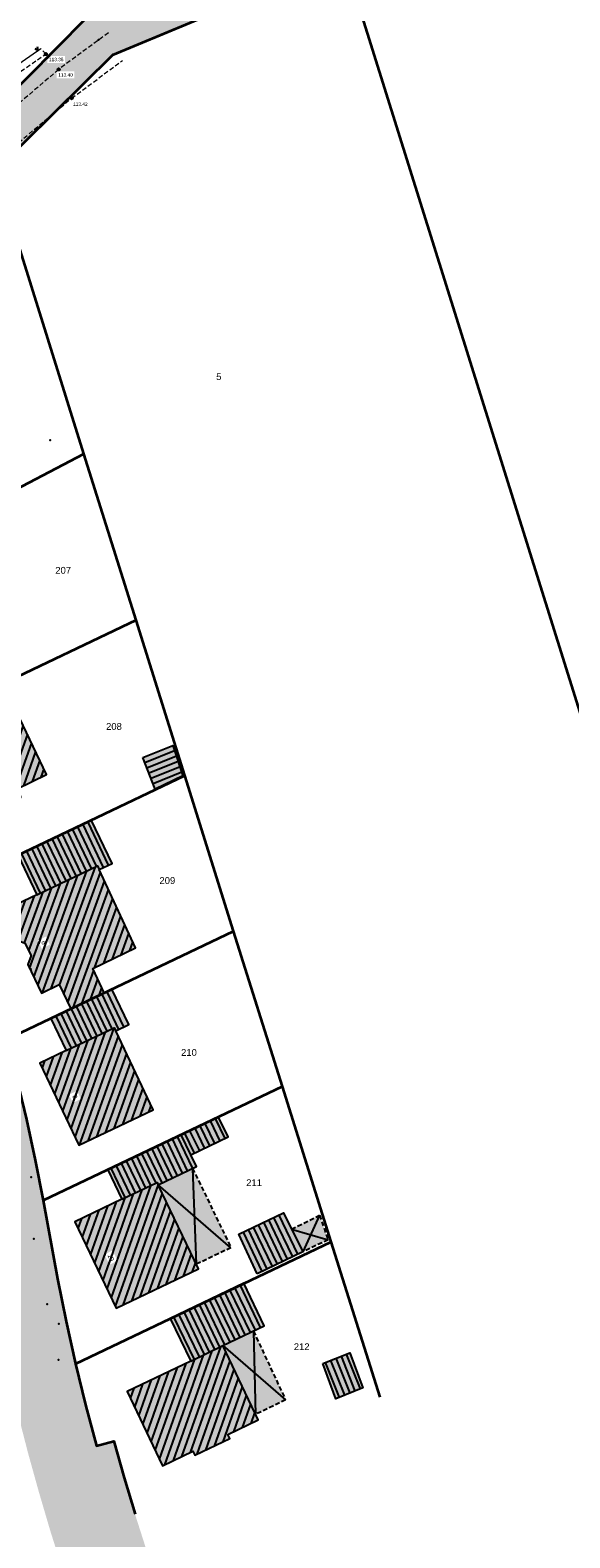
# Model space of a CAD drawing. Header units: metres. Extents: x 32322276 to 32322733, y 5638285 to 5638678.
# Tile 24 of 29: x 32322500 to 32322560, y 5638380 to 5638547. Entities that reach past the tile are written whole.
import ezdxf

# ---------------------------------------------------------------- set-up
doc = ezdxf.new("R2010")
doc.units = ezdxf.units.M
for name, pattern in [('1', [0]), ('20', [1.5, 0.5, -0.25, 0.5, -0.25]), ('22', [1.5, 0.5, -0.25, 0.5, -0.25]), ('3', [0]), ('68', [0])]:
    doc.linetypes.add(name, pattern=pattern)
doc.layers.get('0').update_dxf_attribs({"color": 1, "linetype": 'CONTINUOUS'})
for name, color, linetype in [('alte Gebäude', 7, 'CONTINUOUS'), ('alte Grenzen', 7, 'CONTINUOUS'), ('altes Gebäude Füllung', 7, 'CONTINUOUS'), ('altes Gebäude Linie', 7, 'CONTINUOUS'), ('Ebene 303', 7, 'CONTINUOUS'), ('Fahrbahn', 7, 'CONTINUOUS'), ('Flurgrenze', 7, 'CONTINUOUS'), ('Flurstücksnummer - Straßenname', 7, 'CONTINUOUS'), ('Gebäudeschraffur', 7, 'CONTINUOUS'), ('Hausnummer', 7, 'CONTINUOUS'), ('Höhenpunkte', 7, 'CONTINUOUS'), ('Höhentexte', 7, 'CONTINUOUS'), ('Texte zu Fahrbahn - Toptexte', 7, 'CONTINUOUS'), ('vorhandene Straße', 7, 'CONTINUOUS'), ('WS  GS  Hydrant  Gulli  usw', 7, 'CONTINUOUS')]:
    doc.layers.add(name, color=color, linetype=linetype)
doc.styles.add('Erwerber', font='Arial.ttf')
doc.styles.add('Flurstücksnummer', font='Arial.ttf')
doc.styles.add('n', font='Arial.ttf')

# ---------------------------------------------------------------- blocks, each defined once
blk = doc.blocks.new('S107')
at = {"lineweight": -2}
blk.add_hatch(color=0, dxfattribs=at).paths.add_polyline_path([(0.5, 0), (0.489765, -0.100649), (0.459479, -0.197178), (0.410382, -0.285634), (0.344483, -0.362396), (0.264482, -0.424322), (0.173653, -0.468876), (0.075714, -0.494234), (-0.025325, -0.499358), (-0.125326, -0.484039), (-0.220197, -0.448902), (-0.306053, -0.395388), (-0.379379, -0.325686), (-0.437173, -0.242651), (-0.47707, -0.149682), (-0.497435, -0.050584), (-0.497435, 0.050584), (-0.47707, 0.149682), (-0.437173, 0.242651), (-0.379379, 0.325686), (-0.306053, 0.395388), (-0.220197, 0.448902), (-0.125326, 0.484039), (-0.025325, 0.499358), (0.075714, 0.494234), (0.173653, 0.468876), (0.264482, 0.424322), (0.344483, 0.362396), (0.410382, 0.285634), (0.459479, 0.197178), (0.489765, 0.100649)], flags=0)
at = {"color": 0, "lineweight": -2}
blk.add_lwpolyline([(0.433013, -0.25, -0.5773502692), (-0.433013, -0.25, -0.5773502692), (0, 0.5, -0.5773502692)], format="xyb", close=True, dxfattribs=at)
blk = doc.blocks.new('*X13')
at = {"color": 7, "linetype": '3', "lineweight": 25}
for p, q in [((32322515.66472, 5638419.710126), (32322513.984558, 5638423.234659)), ((32322516.228597, 5638419.979695), (32322514.548733, 5638423.503604)), ((32322516.792474, 5638420.249265), (32322515.112907, 5638423.77255)), ((32322517.356352, 5638420.518835), (32322515.677082, 5638424.041495)), ((32322517.920229, 5638420.788405), (32322516.241257, 5638424.31044)), ((32322512.158023, 5638418.351637), (32322510.599508, 5638421.620987)), ((32322512.724474, 5638418.615808), (32322511.163683, 5638421.889932)), ((32322513.290925, 5638418.879979), (32322511.727858, 5638422.158878)), ((32322513.857376, 5638419.144149), (32322512.292033, 5638422.427823)), ((32322514.536965, 5638419.170986), (32322512.856208, 5638422.696768)), ((32322515.100843, 5638419.440556), (32322513.420383, 5638422.965714)), ((32322510.458669, 5638417.559126), (32322508.906983, 5638420.814151)), ((32322511.02512, 5638417.823296), (32322509.471158, 5638421.083096)), ((32322511.591571, 5638418.087467), (32322510.035333, 5638421.352041))]:
    blk.add_line(p, q, dxfattribs=at)
blk = doc.blocks.new('*X15')
at = {"color": 7, "linetype": '3', "lineweight": 25}
for p, q in [((32322512.291608, 5638418.413937), (32322508.418537, 5638407.455573)), ((32322513.244066, 5638418.858126), (32322508.875744, 5638406.498514)), ((32322514.088546, 5638418.996806), (32322509.332951, 5638405.541455)), ((32322508.474145, 5638416.615583), (32322506.589708, 5638411.28381)), ((32322509.431192, 5638417.072757), (32322507.046915, 5638410.326751)), ((32322510.386693, 5638417.525559), (32322507.504123, 5638409.369691)), ((32322511.339151, 5638417.969748), (32322507.96133, 5638408.412632)), ((32322514.546116, 5638418.040774), (32322510.168438, 5638405.65469)), ((32322515.003796, 5638417.085051), (32322511.125278, 5638406.111277)), ((32322505.603004, 5638415.244061), (32322505.218087, 5638414.154987)), ((32322506.560051, 5638415.701235), (32322505.675294, 5638413.197928)), ((32322507.517098, 5638416.158409), (32322506.132501, 5638412.240869)), ((32322515.461475, 5638416.129327), (32322512.082118, 5638406.567865)), ((32322515.919154, 5638415.173603), (32322513.038957, 5638407.024452)), ((32322516.376833, 5638414.217879), (32322513.995797, 5638407.48104)), ((32322516.834512, 5638413.262156), (32322514.952637, 5638407.937628)), ((32322517.292192, 5638412.306432), (32322515.909476, 5638408.394215)), ((32322517.749871, 5638411.350708), (32322516.866316, 5638408.850803)), ((32322518.20755, 5638410.394985), (32322517.823156, 5638409.307391))]:
    blk.add_line(p, q, dxfattribs=at)
blk = doc.blocks.new('*X16')
at = {"color": 7, "linetype": '3', "lineweight": 25}
for p, q in [((32322522.60956, 5638401.825966), (32322520.340489, 5638406.542122)), ((32322523.173747, 5638402.094896), (32322520.903693, 5638406.813094)), ((32322523.737934, 5638402.363826), (32322521.466898, 5638407.084067)), ((32322524.302121, 5638402.632755), (32322522.030102, 5638407.355039)), ((32322524.866308, 5638402.901685), (32322522.593306, 5638407.626011)), ((32322525.430495, 5638403.170615), (32322523.15651, 5638407.896984)), ((32322519.229628, 5638400.2016), (32322516.961264, 5638404.916288)), ((32322519.792367, 5638400.47354), (32322517.524468, 5638405.18726)), ((32322520.355106, 5638400.74548), (32322518.087672, 5638405.458233)), ((32322520.917844, 5638401.017421), (32322518.650876, 5638405.729205)), ((32322521.481186, 5638401.288106), (32322519.214081, 5638406.000177)), ((32322522.045373, 5638401.557036), (32322519.777285, 5638406.27115)), ((32322518.104151, 5638399.65772), (32322515.834855, 5638404.374343)), ((32322518.66689, 5638399.92966), (32322516.39806, 5638404.645316))]:
    blk.add_line(p, q, dxfattribs=at)
blk = doc.blocks.new('*X22')
at = {"color": 7, "linetype": '3', "lineweight": 25}
for p, q in [((32322506.712132, 5638453.937609), (32322504.647268, 5638458.276932)), ((32322507.276018, 5638454.207162), (32322505.211631, 5638458.545484)), ((32322508.037667, 5638454.061115), (32322505.775993, 5638458.814036)), ((32322508.601655, 5638454.330453), (32322506.340355, 5638459.082587)), ((32322503.328815, 5638452.320293), (32322501.261094, 5638456.66562)), ((32322503.892701, 5638452.589846), (32322501.825456, 5638456.934172)), ((32322504.456587, 5638452.859398), (32322502.389819, 5638457.202724)), ((32322505.020474, 5638453.128951), (32322502.954181, 5638457.471276)), ((32322505.58436, 5638453.398504), (32322503.518544, 5638457.739828)), ((32322506.148246, 5638453.668056), (32322504.082906, 5638458.00838)), ((32322501.073271, 5638451.242082), (32322499.003645, 5638455.591412)), ((32322501.637157, 5638451.511635), (32322499.568007, 5638455.859964)), ((32322502.201043, 5638451.781187), (32322500.132369, 5638456.128516)), ((32322502.764929, 5638452.05074), (32322500.696732, 5638456.397068))]:
    blk.add_line(p, q, dxfattribs=at)
blk = doc.blocks.new('*X24')
at = {"color": 7, "linetype": '3', "lineweight": 25}
for p, q in [((32322507.282182, 5638439.789844), (32322508.981391, 5638436.231027)), ((32322507.845964, 5638440.059611), (32322509.710815, 5638436.153877)), ((32322508.409744, 5638440.329385), (32322510.271271, 5638436.430611)), ((32322503.899515, 5638438.171178), (32322505.597341, 5638434.61526)), ((32322504.463269, 5638438.441005), (32322506.161349, 5638434.884554)), ((32322505.027052, 5638438.710773), (32322506.725358, 5638435.153849)), ((32322505.590834, 5638438.980541), (32322507.289366, 5638435.423144)), ((32322506.154617, 5638439.250308), (32322507.853374, 5638435.692438)), ((32322506.718399, 5638439.520076), (32322508.417383, 5638435.961733)), ((32322502.77201, 5638437.631518), (32322504.469324, 5638434.076671)), ((32322503.335763, 5638437.901348), (32322505.033332, 5638434.345965))]:
    blk.add_line(p, q, dxfattribs=at)
blk = doc.blocks.new('*X37')
at = {"color": 7, "linetype": '3', "lineweight": 25}
for p, q in [((32322500.774005, 5638440.999853), (32322505.216576, 5638453.222693)), ((32322501.294657, 5638440.236777), (32322506.182385, 5638453.684376)), ((32322502.259646, 5638440.696203), (32322507.148195, 5638454.146059)), ((32322503.18709, 5638441.052331), (32322507.713166, 5638453.504917)), ((32322499.773946, 5638444.835033), (32322502.319149, 5638451.837645)), ((32322499.868185, 5638442.898765), (32322503.284958, 5638452.299328)), ((32322500.321095, 5638441.949309), (32322504.250767, 5638452.761011)), ((32322503.639149, 5638440.100534), (32322508.161849, 5638452.543833)), ((32322504.091208, 5638439.148737), (32322508.610533, 5638451.582749)), ((32322497.600873, 5638447.638446), (32322498.456083, 5638449.991383)), ((32322498.05365, 5638446.688623), (32322499.421818, 5638450.452862)), ((32322498.601643, 5638446.000771), (32322500.387553, 5638450.914342)), ((32322499.297406, 5638445.719476), (32322501.35334, 5638451.375962)), ((32322504.667494, 5638438.538726), (32322509.059217, 5638450.621665)), ((32322497.148097, 5638448.588269), (32322497.490347, 5638449.529903)), ((32322507.096657, 5638443.026531), (32322509.5079, 5638449.660581)), ((32322508.061975, 5638443.486864), (32322509.956584, 5638448.699496)), ((32322509.027294, 5638443.947196), (32322510.405267, 5638447.738412)), ((32322509.992612, 5638444.407529), (32322510.853951, 5638446.777328)), ((32322510.957931, 5638444.867862), (32322511.302634, 5638445.816244)), ((32322505.633503, 5638439.000957), (32322506.96328, 5638442.659571)), ((32322506.599511, 5638439.463189), (32322507.414943, 5638441.706685)), ((32322507.56552, 5638439.92542), (32322507.866606, 5638440.753799))]:
    blk.add_line(p, q, dxfattribs=at)
blk = doc.blocks.new('*X44')
at = {"color": 7, "linetype": '3', "lineweight": 25}
for p, q in [((32322527.860042, 5638410.470613), (32322525.779564, 5638414.821505)), ((32322528.423127, 5638410.74184), (32322526.343417, 5638415.091125)), ((32322528.986212, 5638411.013066), (32322526.90727, 5638415.360744)), ((32322529.549297, 5638411.284292), (32322527.471124, 5638415.630363)), ((32322525.607703, 5638409.385708), (32322523.524151, 5638413.743028)), ((32322526.170788, 5638409.656934), (32322524.088005, 5638414.012647)), ((32322526.733873, 5638409.92816), (32322524.651858, 5638414.282267)), ((32322527.296958, 5638410.199387), (32322525.215711, 5638414.551886))]:
    blk.add_line(p, q, dxfattribs=at)
blk = doc.blocks.new('*X51')
at = {"color": 7, "linetype": '3', "lineweight": 25}
for p, q in [((32322496.14905, 5638470.229379), (32322492.799707, 5638460.824322)), ((32322497.10751, 5638470.68518), (32322493.254629, 5638459.866175)), ((32322498.06597, 5638471.140981), (32322493.926392, 5638459.516921)), ((32322498.713906, 5638470.724823), (32322494.883194, 5638459.968069)), ((32322492.315211, 5638468.406176), (32322490.980018, 5638464.656912)), ((32322493.273671, 5638468.861977), (32322491.43494, 5638463.698764)), ((32322494.232131, 5638469.317778), (32322491.889862, 5638462.740617)), ((32322495.19059, 5638469.773579), (32322492.344785, 5638461.78247)), ((32322499.168285, 5638469.765151), (32322495.839997, 5638460.419216)), ((32322499.622664, 5638468.805478), (32322496.7968, 5638460.870364)), ((32322490.398093, 5638467.494016), (32322490.070173, 5638466.573207)), ((32322491.356701, 5638467.950233), (32322490.525095, 5638465.615059)), ((32322500.077043, 5638467.845805), (32322497.753602, 5638461.321512)), ((32322500.531422, 5638466.886132), (32322499.187816, 5638463.113244)), ((32322500.985802, 5638465.926459), (32322500.149017, 5638463.576743)), ((32322501.440181, 5638464.966786), (32322501.110219, 5638464.040243)), ((32322498.811327, 5638462.056052), (32322498.710405, 5638461.77266))]:
    blk.add_line(p, q, dxfattribs=at)
blk = doc.blocks.new('*X55')
at = {"color": 7, "linetype": '3', "lineweight": 25}
for p, q in [((32322506.314461, 5638434.95766), (32322503.520006, 5638427.130633)), ((32322507.27448, 5638435.416036), (32322503.97416, 5638426.172122)), ((32322508.2345, 5638435.874413), (32322504.428313, 5638425.213612)), ((32322509.19452, 5638436.332789), (32322504.882467, 5638424.255101)), ((32322509.661489, 5638435.410174), (32322505.358439, 5638423.357701)), ((32322502.474502, 5638433.12449), (32322501.703392, 5638430.964676)), ((32322503.434442, 5638433.582643), (32322502.157546, 5638430.006166)), ((32322504.394422, 5638434.040907), (32322502.611699, 5638429.047655)), ((32322505.354441, 5638434.499284), (32322503.065853, 5638428.089144)), ((32322510.115882, 5638434.452335), (32322506.317614, 5638423.813712)), ((32322510.570276, 5638433.494496), (32322507.276789, 5638424.269722)), ((32322501.514562, 5638432.666337), (32322501.249239, 5638431.923187)), ((32322511.024669, 5638432.536657), (32322508.235964, 5638424.725733)), ((32322511.479062, 5638431.578817), (32322509.195139, 5638425.181744)), ((32322511.933456, 5638430.620978), (32322510.154314, 5638425.637755)), ((32322512.387849, 5638429.663139), (32322511.113489, 5638426.093766)), ((32322512.842242, 5638428.7053), (32322512.072664, 5638426.549776)), ((32322513.296636, 5638427.74746), (32322513.031839, 5638427.005787))]:
    blk.add_line(p, q, dxfattribs=at)
blk = doc.blocks.new('*X61')
at = {"color": 7, "linetype": '3', "lineweight": 25}
for p, q in [((32322514.816138, 5638388.005903), (32322519.102031, 5638400.13994)), ((32322515.773095, 5638388.463268), (32322520.061151, 5638400.603429)), ((32322516.730052, 5638388.920633), (32322521.020272, 5638401.066918)), ((32322517.687009, 5638389.377998), (32322521.595749, 5638400.444254)), ((32322512.865085, 5638391.489887), (32322515.27181, 5638398.303705)), ((32322513.322279, 5638390.532345), (32322516.228459, 5638398.760198)), ((32322513.779473, 5638389.574803), (32322517.185108, 5638399.21669)), ((32322514.236667, 5638388.617261), (32322518.142911, 5638399.67645)), ((32322518.410289, 5638389.173787), (32322522.053146, 5638399.487285)), ((32322519.366053, 5638389.627775), (32322522.510542, 5638398.530317)), ((32322511.036308, 5638395.320054), (32322511.445215, 5638396.477734)), ((32322511.493502, 5638394.362512), (32322512.401864, 5638396.934226)), ((32322511.950696, 5638393.40497), (32322513.358513, 5638397.390719)), ((32322512.40789, 5638392.447429), (32322514.315161, 5638397.847212)), ((32322520.321817, 5638390.081763), (32322522.967939, 5638397.573349)), ((32322521.277581, 5638390.535751), (32322523.425336, 5638396.616381)), ((32322522.469483, 5638391.658281), (32322523.882733, 5638395.659413)), ((32322523.428262, 5638392.120805), (32322524.340129, 5638394.702444)), ((32322524.387041, 5638392.583329), (32322524.797526, 5638393.745476))]:
    blk.add_line(p, q, dxfattribs=at)
blk = doc.blocks.new('*X69')
at = {"color": 7, "linetype": '3', "lineweight": 25}
for p, q in [((32322515.903909, 5638466.960204), (32322512.618448, 5638465.644914)), ((32322516.107178, 5638466.368356), (32322512.84884, 5638465.063925)), ((32322516.310448, 5638465.776509), (32322513.079232, 5638464.482936)), ((32322516.513718, 5638465.184662), (32322513.309625, 5638463.901946)), ((32322516.716988, 5638464.592814), (32322513.540017, 5638463.320957))]:
    blk.add_line(p, q, dxfattribs=at)
blk = doc.blocks.new('*X70')
at = {"color": 7, "linetype": '3', "lineweight": 25}
for p, q in [((32322517.578159, 5638424.949691), (32322518.650324, 5638422.73014)), ((32322518.141883, 5638425.219589), (32322519.213912, 5638423.00032)), ((32322518.705607, 5638425.489487), (32322519.7775, 5638423.2705)), ((32322519.269331, 5638425.759386), (32322520.341088, 5638423.54068)), ((32322519.833055, 5638426.029284), (32322520.904676, 5638423.81086)), ((32322520.396778, 5638426.299183), (32322521.468264, 5638424.08104)), ((32322517.014435, 5638424.679792), (32322518.086736, 5638422.45996))]:
    blk.add_line(p, q, dxfattribs=at)
blk = doc.blocks.new('*X71')
at = {"color": 7, "linetype": '3', "lineweight": 25}
for p, q in [((32322533.751328, 5638399.785522), (32322535.29322, 5638395.925123)), ((32322534.33272, 5638400.0149), (32322535.873304, 5638396.157776)), ((32322534.914113, 5638400.244278), (32322536.453389, 5638396.390429)), ((32322532.588542, 5638399.326765), (32322534.13305, 5638395.459816)), ((32322533.169935, 5638399.556143), (32322534.713135, 5638395.69247))]:
    blk.add_line(p, q, dxfattribs=at)
blk = doc.blocks.new('S20', base_point=(0, -0.5))
at = {"color": 0, "lineweight": -2}
blk.add_lwpolyline([(-0.5, 0.5), (0, -0.5), (0.5, 0.5)], dxfattribs=at)

msp = doc.modelspace()

# ---------------------------------------------------------------- hatches: boundary and pattern name
at = {"layer": 'altes Gebäude Füllung', "lineweight": 25, "true_color": 0xcccccc}
for points in [[(32322491.68, 5638468.11), (32322498.43, 5638471.32), (32322501.74, 5638464.34), (32322498.48, 5638462.77), (32322498.9, 5638461.86), (32322493.51, 5638459.32), (32322489.77, 5638467.2)], [(32322513.77, 5638462.74), (32322512.39, 5638466.22), (32322515.7, 5638467.55), (32322516.84, 5638464.22)], [(32322507.37, 5638454.25), (32322500.68, 5638451.06), (32322498.61, 5638455.41), (32322506.73, 5638459.27), (32322508.99, 5638454.51), (32322507.56, 5638453.83)], [(32322500.68, 5638451.06), (32322507.37, 5638454.25), (32322507.56, 5638453.83), (32322511.6, 5638445.17), (32322506.85, 5638442.91), (32322508.13, 5638440.2), (32322504.43, 5638438.43), (32322503.15, 5638441.12), (32322501.17, 5638440.18), (32322499.66, 5638443.33), (32322500.02, 5638444.32), (32322499.35, 5638445.7), (32322498.33, 5638446.11), (32322496.85, 5638449.22)], [(32322509.22, 5638436.34), (32322503.91, 5638433.81), (32322502.21, 5638437.36), (32322504.43, 5638438.43), (32322508.13, 5638440.2), (32322508.97, 5638440.6), (32322510.83, 5638436.71), (32322509.39, 5638435.99)], [(32322503.91, 5638433.81), (32322509.22, 5638436.34), (32322509.39, 5638435.99), (32322513.54, 5638427.25), (32322505.32, 5638423.34), (32322501.01, 5638432.43)], [(32322520.76, 5638426.47), (32322521.85, 5638424.26), (32322517.7, 5638422.28), (32322516.64, 5638424.5)], [(32322508.51, 5638420.62), (32322516.64, 5638424.5), (32322517.7, 5638422.28), (32322518.32, 5638420.98), (32322514.1, 5638418.96), (32322513.99, 5638419.21), (32322510.07, 5638417.38)], [(32322517.91, 5638420.78), (32322522.15, 5638412.01), (32322518.31, 5638410.18), (32322514.1, 5638418.96), (32322518.32, 5638420.98)], [(32322514.1, 5638418.96), (32322518.56, 5638409.66), (32322509.44, 5638405.31), (32322504.87, 5638414.89), (32322510.07, 5638417.38), (32322513.99, 5638419.21)], [(32322530.1, 5638411.55), (32322525.05, 5638409.12), (32322523.02, 5638413.5), (32322527.97, 5638415.87)], [(32322528.86, 5638414.07), (32322531.96, 5638415.6), (32322532.91, 5638412.89), (32322530.1, 5638411.55)], [(32322525.83, 5638403.36), (32322521.25, 5638401.18), (32322517.7, 5638399.46), (32322515.43, 5638404.18), (32322523.57, 5638408.09)], [(32322524.64, 5638402.79), (32322528.19, 5638395.19), (32322524.88, 5638393.58), (32322521.25, 5638401.18), (32322525.83, 5638403.36)], [(32322510.66, 5638396.1), (32322517.7, 5638399.46), (32322521.25, 5638401.18), (32322525.17, 5638392.96), (32322521.82, 5638391.34), (32322522.04, 5638390.9), (32322518.16, 5638389.05), (32322517.94, 5638389.5), (32322514.58, 5638387.89)], [(32322533.76, 5638395.31), (32322532.32, 5638399.22), (32322535.29, 5638400.39), (32322536.76, 5638396.51)]]:
    msp.add_hatch(color=254, dxfattribs=at).paths.add_polyline_path(points, flags=0)
at = {"layer": 'vorhandene Straße', "lineweight": 25, "true_color": 0xe6d499}
for points in [[(32322377.69, 5638390.9), (32322364.47, 5638375.55), (32322363.62, 5638369.78), (32322362.44, 5638373.95), (32322353.06, 5638375.49), (32322375.3, 5638401.46), (32322379.08, 5638406.55), (32322384.2, 5638413.46), (32322386.83, 5638416.99), (32322422.41, 5638465.87), (32322453.75, 5638495.38), (32322494.45, 5638536.25), (32322502.62, 5638544.46), (32322506.36, 5638548.22), (32322511.28, 5638550.27), (32322641.05, 5638604.39), (32322678.63, 5638620.06), (32322717.2, 5638636.14), (32322731.68, 5638642.18), (32322732.57, 5638639.32), (32322733.16, 5638637.43), (32322725.75, 5638634.3), (32322707.94, 5638626.88), (32322703.89, 5638625.19), (32322652.74, 5638603.86), (32322629.93, 5638594.35), (32322620.77, 5638590.53), (32322600.96, 5638582.27), (32322585.7, 5638575.9), (32322572.62, 5638570.45), (32322555.09, 5638563.14), (32322534.66, 5638554.61), (32322509.09, 5638543.95), (32322496.04, 5638531.13), (32322471.49, 5638507.04), (32322467.67, 5638503.29), (32322467.2, 5638502.83), (32322456.8, 5638492.63), (32322456.19, 5638492.03), (32322443.5, 5638479.57), (32322442.46, 5638478.55), (32322428.07, 5638464.43), (32322426.14, 5638462.53), (32322403.12, 5638431.66), (32322396.11, 5638412.28), (32322385.51, 5638399.98)], [(32322442.46, 5638478.55), (32322443.5, 5638479.57), (32322456.19, 5638492.03), (32322456.8, 5638492.63), (32322467.2, 5638502.83), (32322467.67, 5638503.29), (32322469.1, 5638500.95), (32322474.94, 5638503.99), (32322483.26, 5638488.03), (32322477.94, 5638485.26), (32322479.96, 5638481.25), (32322481.91, 5638477.2), (32322483.79, 5638473.11), (32322485.6, 5638469), (32322487.32, 5638464.87), (32322488.97, 5638460.71), (32322490.54, 5638456.52), (32322492.04, 5638452.31), (32322493.48, 5638448.03), (32322494.83, 5638443.73), (32322496.11, 5638439.41), (32322497.32, 5638435.06), (32322498.45, 5638430.63), (32322499.51, 5638426.18), (32322500.48, 5638421.71), (32322501.38, 5638417.23), (32322502.95, 5638408.56), (32322503.91, 5638403.86), (32322504.95, 5638399.17), (32322506.06, 5638394.62), (32322507.25, 5638390.09), (32322509.18, 5638390.62), (32322510.32, 5638386.57), (32322511.53, 5638382.54), (32322512.99, 5638377.98), (32322514.54, 5638373.44), (32322512.66, 5638372.78), (32322514.11, 5638368.75), (32322515.64, 5638364.74), (32322517.31, 5638360.6), (32322519.05, 5638356.49), (32322520.86, 5638352.41), (32322522.74, 5638348.37), (32322524.7, 5638344.35), (32322526.73, 5638340.38), (32322528.82, 5638336.44), (32322530.99, 5638332.53), (32322533.49, 5638328.24), (32322536.07, 5638323.99), (32322538.74, 5638319.79), (32322543.13, 5638318.56), (32322538.85, 5638316.52), (32322534.86, 5638314.62), (32322530.83, 5638312.69), (32322531.91, 5638316.53), (32322528.76, 5638321.55), (32322527.05, 5638320.51), (32322524.74, 5638324.37), (32322522.49, 5638328.27), (32322521, 5638330.96), (32322520.31, 5638332.2), (32322518.2, 5638336.18), (32322519.98, 5638337.1), (32322518.08, 5638340.82), (32322516.24, 5638344.58), (32322514.46, 5638348.36), (32322512.69, 5638352.31), (32322510.98, 5638356.29), (32322509.34, 5638360.3), (32322507.77, 5638364.33), (32322506.25, 5638368.41), (32322504.8, 5638372.52), (32322503.43, 5638376.65), (32322502.12, 5638380.81), (32322500.88, 5638385.03), (32322499.7, 5638389.27), (32322498.6, 5638393.53), (32322497.57, 5638397.8), (32322496.53, 5638402.52), (32322495.57, 5638407.25), (32322494.11, 5638415.31), (32322493.25, 5638419.67), (32322492.31, 5638424), (32322491.3, 5638428.32), (32322490.2, 5638432.62), (32322489.3, 5638435.92), (32322488.36, 5638439.2), (32322486.44, 5638438.64), (32322484.93, 5638443.58), (32322483.31, 5638448.5), (32322482.04, 5638452.11), (32322480.71, 5638455.7), (32322482.59, 5638456.4), (32322480.79, 5638461), (32322478.91, 5638465.56), (32322477.11, 5638469.68), (32322475.24, 5638473.76), (32322473.29, 5638477.81), (32322471.27, 5638481.83), (32322467.77, 5638488.35), (32322463.84, 5638489.68), (32322458.59, 5638486.95), (32322443.8, 5638479.25)]]:
    msp.add_hatch(color=41, dxfattribs=at).paths.add_polyline_path(points, flags=0)

# ---------------------------------------------------------------- linework, layer by layer
at = {"layer": 'alte Gebäude', "color": 7, "linetype": '3', "lineweight": 25}
for p, q in [((32322508.13, 5638440.2), (32322504.43, 5638438.43)), ((32322517.7, 5638422.28), (32322516.64, 5638424.5)), ((32322517.91, 5638420.78), (32322518.31, 5638410.18)), ((32322522.15, 5638412.01), (32322514.1, 5638418.96)), ((32322531.96, 5638415.6), (32322530.1, 5638411.55)), ((32322528.86, 5638414.07), (32322532.91, 5638412.89)), ((32322524.64, 5638402.79), (32322524.88, 5638393.58)), ((32322517.7, 5638399.46), (32322521.25, 5638401.18)), ((32322521.25, 5638401.18), (32322528.19, 5638395.19))]:
    msp.add_line(p, q, dxfattribs=at)
for points in [[(32322491.68, 5638468.11), (32322489.77, 5638467.2), (32322493.51, 5638459.32), (32322498.9, 5638461.86), (32322498.48, 5638462.77), (32322501.74, 5638464.34), (32322498.43, 5638471.32)], [(32322507.56, 5638453.83), (32322508.99, 5638454.51), (32322506.73, 5638459.27), (32322498.61, 5638455.41), (32322500.68, 5638451.06)], [(32322500.68, 5638451.06), (32322507.37, 5638454.25), (32322507.56, 5638453.83)], [(32322508.13, 5638440.2), (32322506.85, 5638442.91), (32322511.6, 5638445.17), (32322507.56, 5638453.83)], [(32322509.39, 5638435.99), (32322510.83, 5638436.71), (32322508.97, 5638440.6), (32322508.13, 5638440.2)], [(32322504.43, 5638438.43), (32322502.21, 5638437.36), (32322503.91, 5638433.81)], [(32322503.91, 5638433.81), (32322509.22, 5638436.34), (32322509.39, 5638435.99)], [(32322517.7, 5638422.28), (32322521.85, 5638424.26), (32322520.76, 5638426.47), (32322516.64, 5638424.5)], [(32322516.64, 5638424.5), (32322508.51, 5638420.62), (32322510.07, 5638417.38)], [(32322514.1, 5638418.96), (32322518.32, 5638420.98), (32322517.7, 5638422.28)], [(32322510.07, 5638417.38), (32322513.99, 5638419.21), (32322514.1, 5638418.96)], [(32322521.25, 5638401.18), (32322525.83, 5638403.36), (32322523.57, 5638408.09), (32322515.43, 5638404.18), (32322517.7, 5638399.46)], [(32322517.7, 5638399.46), (32322510.66, 5638396.1), (32322514.58, 5638387.89), (32322517.94, 5638389.5), (32322518.16, 5638389.05), (32322522.04, 5638390.9), (32322521.82, 5638391.34), (32322525.17, 5638392.96), (32322521.25, 5638401.18)]]:
    msp.add_lwpolyline(points, dxfattribs=at)
for points in [[(32322512.39, 5638466.22), (32322515.7, 5638467.55), (32322516.84, 5638464.22), (32322513.77, 5638462.74)], [(32322525.05, 5638409.12), (32322523.02, 5638413.5), (32322527.97, 5638415.87), (32322530.1, 5638411.55)], [(32322532.32, 5638399.22), (32322535.29, 5638400.39), (32322536.76, 5638396.51), (32322533.76, 5638395.31)]]:
    msp.add_lwpolyline(points, close=True, dxfattribs=at)
at = {"layer": 'alte Grenzen', "color": 7, "linetype": '1', "lineweight": 35}
for p, q in [((32322534.66, 5638554.61), (32322600.02, 5638345.69)), ((32322505.87, 5638499.82), (32322496.04, 5638531.13)), ((32322511.65, 5638481.42), (32322505.87, 5638499.82)), ((32322517.05, 5638464.23), (32322511.65, 5638481.42)), ((32322522.45, 5638447.04), (32322517.05, 5638464.23)), ((32322527.85, 5638429.85), (32322522.45, 5638447.04)), ((32322533.25, 5638412.66), (32322527.85, 5638429.85)), ((32322538.65, 5638395.48), (32322533.25, 5638412.66))]:
    msp.add_line(p, q, dxfattribs=at)
for points in [[(32322497.32, 5638435.06), (32322498.45, 5638430.63), (32322499.51, 5638426.18), (32322500.48, 5638421.71), (32322501.38, 5638417.23)], [(32322501.38, 5638417.23), (32322502.95, 5638408.56), (32322503.91, 5638403.86), (32322504.95, 5638399.17)], [(32322504.95, 5638399.17), (32322506.06, 5638394.62), (32322507.25, 5638390.09), (32322509.18, 5638390.62), (32322510.32, 5638386.57), (32322511.53, 5638382.54)]]:
    msp.add_lwpolyline(points, dxfattribs=at)
at = {"layer": 'Ebene 303', "color": 7, "linetype": '68', "lineweight": 18}
msp.add_lwpolyline([(32322501.1, 5638544.62), (32322492.79, 5638538.86), (32322483.52, 5638533.37)], dxfattribs=at)
at = {"layer": 'Flurgrenze', "color": 7, "true_color": 0xffffff}
for p in [(32322507.49, 5638545.62, 113.42), (32322509.09, 5638543.97, 113.49), (32322502.15, 5638501.32), (32322500, 5638442.83), (32322500.03, 5638419.8), (32322500.34, 5638412.98), (32322501.8, 5638405.77), (32322503.09, 5638403.59), (32322503.06, 5638399.62)]:
    msp.add_point(p, dxfattribs=at)
at = {"layer": 'WS  GS  Hydrant  Gulli  usw', "color": 7, "linetype": '22', "lineweight": 25}
for points in [[(32322517.91, 5638420.78), (32322522.15, 5638412.01), (32322518.31, 5638410.18)], [(32322528.86, 5638414.07), (32322531.96, 5638415.6), (32322532.91, 5638412.89), (32322530.1, 5638411.55)], [(32322524.64, 5638402.79), (32322528.19, 5638395.19), (32322524.88, 5638393.58)]]:
    msp.add_lwpolyline(points, dxfattribs=at)

# ---------------------------------------------------------------- block references
at = {"layer": 'altes Gebäude Füllung', "color": 7, "true_color": 0xffffff}
for name in ['*X51', '*X61']:
    msp.add_blockref(name, (0, 0), dxfattribs=at)
at = {"layer": 'altes Gebäude Linie', "color": 7, "true_color": 0xffffff}
for name in ['*X69', '*X70', '*X71']:
    msp.add_blockref(name, (0, 0), dxfattribs=at)
at = {"layer": 'Ebene 303', "color": 7, "xscale": 0.375, "yscale": 0.375, "rotation": 34.726030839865}
msp.add_blockref('S20', (32322500.81, 5638544.43), dxfattribs=at)
at = {"layer": 'Gebäudeschraffur', "color": 7, "true_color": 0xffffff}
for name in ['*X22', '*X24', '*X13', '*X44', '*X16']:
    msp.add_blockref(name, (0, 0), dxfattribs=at)
at = {"layer": 'Höhenpunkte', "color": 7, "xscale": 0.2525, "yscale": 0.2525}
for p in [(32322501.66, 5638544.04, 113.35), (32322503.08, 5638542.33, 113.4), (32322504.52, 5638539.15, 113.42)]:
    msp.add_blockref('S107', p, dxfattribs=at)

# ---------------------------------------------------------------- next in the draw order: texts
at = {"layer": 'Flurstücksnummer - Straßenname', "color": 7, "lineweight": 30, "char_height": 0.75, "attachment_point": 8, "line_spacing_factor": 0.84, "style": 'Flurstücksnummer', "bg_fill": 2}
for s, insert in [('5', (32322520.81, 5638507.97)), ('207', (32322503.58, 5638486.55)), ('208', (32322509.2, 5638469.28)), ('209', (32322515.11, 5638452.24)), ('210', (32322517.5, 5638433.22)), ('211', (32322524.71, 5638418.83)), ('212', (32322529.98, 5638400.69))]:
    msp.add_mtext(s, dxfattribs=dict(at, insert=insert))
at = {"layer": 'Hausnummer', "color": 7, "lineweight": 25, "char_height": 0.5, "attachment_point": 5, "line_spacing_factor": 0.84, "style": 'Erwerber', "bg_fill": 2}
for s, insert, rotation in [('6', (32322501.43, 5638445.76), 296.0288), ('8', (32322504.88, 5638428.7), 295.3521), ('10', (32322508.87, 5638410.92), 295.5348)]:
    msp.add_mtext(s, dxfattribs=dict(at, insert=insert, rotation=rotation))
at = {"layer": 'Höhentexte', "color": 7, "lineweight": 25, "char_height": 0.375, "attachment_point": 1, "line_spacing_factor": 0.84, "style": 'n', "bg_fill": 2}
for s, insert in [('113.35', (32322502.01, 5638543.62, 113.35)), ('113.40', (32322503.04, 5638541.92, 113.4)), ('113.42', (32322504.68, 5638538.68, 113.42))]:
    msp.add_mtext(s, dxfattribs=dict(at, insert=insert))

# ---------------------------------------------------------------- next in the draw order: linework, layer by layer
at = {"layer": 'alte Gebäude', "color": 7, "linetype": '3', "lineweight": 25}
for points in [[(32322500.68, 5638451.06), (32322496.85, 5638449.22), (32322498.33, 5638446.11), (32322499.35, 5638445.7), (32322500.02, 5638444.32), (32322499.66, 5638443.33), (32322501.17, 5638440.18), (32322503.15, 5638441.12), (32322504.43, 5638438.43)], [(32322503.91, 5638433.81), (32322501.01, 5638432.43), (32322505.32, 5638423.34), (32322513.54, 5638427.25), (32322509.39, 5638435.99)], [(32322510.07, 5638417.38), (32322504.87, 5638414.89), (32322509.44, 5638405.31), (32322518.56, 5638409.66), (32322514.1, 5638418.96)]]:
    msp.add_lwpolyline(points, dxfattribs=at)
at = {"layer": 'alte Grenzen', "color": 7, "linetype": '1', "lineweight": 35}
for p, q in [((32322483.26, 5638488.03), (32322505.87, 5638499.82)), ((32322511.65, 5638481.42), (32322485.6, 5638469)), ((32322492.04, 5638452.31), (32322517.05, 5638464.23)), ((32322497.32, 5638435.06), (32322522.45, 5638447.04)), ((32322527.85, 5638429.85), (32322501.38, 5638417.23)), ((32322504.95, 5638399.17), (32322533.25, 5638412.66))]:
    msp.add_line(p, q, dxfattribs=at)
for points in [[(32322496.04, 5638531.13), (32322509.09, 5638543.95), (32322534.66, 5638554.61)], [(32322453.75, 5638495.38), (32322494.45, 5638536.25), (32322502.62, 5638544.46), (32322506.36, 5638548.22)]]:
    msp.add_lwpolyline(points, dxfattribs=at)
at = {"layer": 'Fahrbahn', "color": 7, "linetype": '20', "lineweight": 18}
msp.add_polyline3d([(32322470.75, 5638507.53, 113.35), (32322475.45, 5638512.79, 113.37), (32322478.26, 5638515.38, 113.39), (32322489.51, 5638526.35, 113.32), (32322497.5, 5638533.28, 113.36), (32322504.52, 5638539.15, 113.42), (32322510.13, 5638543.32, 113.45)], dxfattribs=at)
at = {"layer": 'Texte zu Fahrbahn - Toptexte', "color": 7, "linetype": '20', "lineweight": 18}
for points in [[(32322508.59, 5638546.39, 113.41), (32322503.08, 5638542.33, 113.4), (32322494.92, 5638535.4, 113.36), (32322487.25, 5638528.86, 113.28)], [(32322485.02, 5638528.4, 113.3), (32322484.25, 5638532.01, 113.44), (32322492.72, 5638537.88, 113.46), (32322501.66, 5638544.04, 113.35), (32322501.1, 5638544.62, 113.35)]]:
    msp.add_polyline3d(points, dxfattribs=at)

# ---------------------------------------------------------------- next in the draw order: block references
at = {"layer": 'altes Gebäude Füllung', "color": 7, "true_color": 0xffffff}
for name in ['*X37', '*X55', '*X15']:
    msp.add_blockref(name, (0, 0), dxfattribs=at)

doc.saveas('drawing.dxf')
